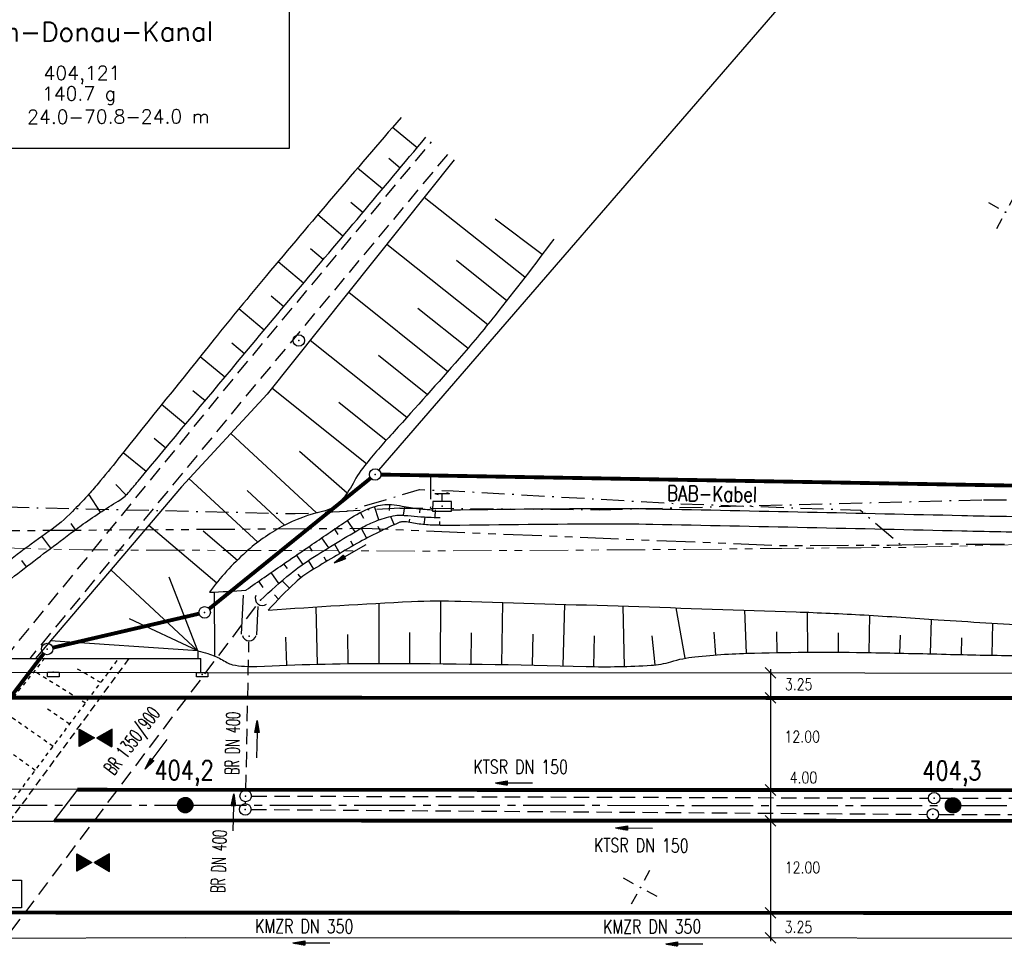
# Model space of a CAD drawing. Extents: x 0 to 1135, y 0 to 420.
# Tile 38 of 79: x 600 to 729, y 202 to 323. Entities that reach past the tile are written whole.
import ezdxf
from ezdxf.enums import TextEntityAlignment as Align

# ---------------------------------------------------------------- set-up
doc = ezdxf.new("R2010")
doc.units = 0
doc.header["$LTSCALE"] = 2
doc.header["$MEASUREMENT"] = 0
for name, pattern in [('ACAD_ISO03W100', [0.5, 0.25, -0.25]), ('ACHSE', [5.5, 4, -0.5, 0.5, -0.5]), ('AUSGEZOGEN', [0]), ('BAB-FM2', [2.6, 1.5, -0.5, 0.1, -0.5]), ('GESTRICH-X2', [1.5, 1, -0.5]), ('GESTRICHELT', [0.75, 0.5, -0.25]), ('PHANTOMX2', [5, 2.5, -0.5, 0.5, -0.5, 0.5, -0.5])]:
    doc.linetypes.add(name, pattern=pattern)
doc.layers.get('0').update_dxf_attribs({"color": 8, "linetype": 'AUSGEZOGEN'})
for name, color, linetype in [('ACHSETOP', 250, 'ACHSE'), ('BAB_FM', 8, 'BAB-FM2'), ('BAUWOTOP', 250, 'AUSGEZOGEN'), ('BAUWUTOP', 250, 'GESTRICHELT'), ('Bestand', 8, 'CONTINUOUS'), ('BOESCHG', 8, 'AUSGEZOGEN'), ('BW-SCHRIFT', 8, 'AUSGEZOGEN'), ('DURCHL', 200, 'GESTRICH-X2'), ('FBRTOP', 8, 'AUSGEZOGEN'), ('GEF', 8, 'AUSGEZOGEN'), ('GRABEN', 8, 'AUSGEZOGEN'), ('GRENZL', 8, 'AUSGEZOGEN'), ('GRENZL-BAB', 7, 'AUSGEZOGEN'), ('GRENZP-BAB', 7, 'AUSGEZOGEN'), ('HEKT_B', 250, 'CONTINUOUS'), ('KANAL', 200, 'GESTRICH-X2'), ('Lichtwellenleiter COLT', 8, 'PHANTOMX2'), ('Lichtwellenleiter GLH', 8, 'PHANTOMX2'), ('MULDE', 8, 'AUSGEZOGEN'), ('NETZ', 250, 'AUSGEZOGEN'), ('PFEIL', 200, 'CONTINUOUS'), ('PFEILTOP', 8, 'AUSGEZOGEN'), ('PP', 8, 'AUSGEZOGEN'), ('SCHRIFT', 8, 'AUSGEZOGEN'), ('SCHSYMBOL', 200, 'AUSGEZOGEN'), ('SIGNATUR', 8, 'AUSGEZOGEN'), ('TEXTO', 200, 'CONTINUOUS'), ('WEG', 8, 'GESTRICH-X2')]:
    doc.layers.add(name, color=color, linetype=linetype)
doc.styles.add('ROMANS', font='romans.shx', dxfattribs={"width": 0.8})

# ---------------------------------------------------------------- blocks, each defined once
blk = doc.blocks.new('IKR')
at = {"color": 0}
for p, q in [((0, 1), (0, 2.5)), ((-2.5, 0), (-1, 0)), ((1, 0), (2.5, 0)), ((0, -2.5), (0, -1))]:
    blk.add_line(p, q, dxfattribs=at)
blk.add_circle((0, 0), 0.05, dxfattribs=at)
blk.add_point((0, 0), dxfattribs=at)
blk = doc.blocks.new('SK')
for p, q in [((-1.35, 2.37), (1.38, 2.38)), ((-1.35, 2.38), (-0.78, 2.18)), ((-0.01, 0.87), (0, 2.37)), ((0.82, 2.58), (1.38, 2.38))]:
    blk.add_line(p, q)
blk.add_lwpolyline([(-1.76, -0.91), (1.74, -0.91), (1.74, 0.89), (-1.76, 0.89)], close=True)
blk.add_point((0, 0))
blk = doc.blocks.new('*X17')
at = {"color": 0}
for p, q in [((212.23, 257.39), (213.24, 258.4)), ((212.24, 257.33), (213.31, 258.4)), ((212.24, 257.47), (213.17, 258.4)), ((212.24, 257.26), (213.37, 258.39)), ((212.24, 257.55), (213.09, 258.39)), ((212.25, 257.2), (213.43, 258.38)), ((212.26, 257.63), (213, 258.37)), ((212.27, 257.14), (213.49, 258.37)), ((212.28, 257.09), (213.55, 258.35)), ((212.29, 257.73), (212.9, 258.35)), ((212.3, 257.04), (213.6, 258.33)), ((212.32, 256.99), (213.65, 258.31)), ((212.34, 257.86), (212.78, 258.29)), ((212.35, 256.94), (213.69, 258.29)), ((212.37, 256.9), (213.74, 258.26)), ((212.4, 256.85), (213.78, 258.24)), ((212.43, 256.81), (213.83, 258.21)), ((212.46, 256.77), (213.86, 258.18)), ((212.49, 256.73), (213.9, 258.14)), ((212.53, 256.7), (213.94, 258.11)), ((212.56, 256.66), (213.97, 258.07)), ((212.6, 256.63), (214.01, 258.03)), ((212.64, 256.6), (214.04, 257.99)), ((212.68, 256.57), (214.07, 257.95)), ((212.73, 256.54), (214.09, 257.91)), ((212.77, 256.52), (214.12, 257.86)), ((212.82, 256.49), (214.14, 257.82)), ((212.87, 256.47), (214.16, 257.77)), ((212.92, 256.45), (214.18, 257.72)), ((212.97, 256.44), (214.2, 257.66)), ((213.03, 256.42), (214.21, 257.6)), ((213.09, 256.41), (214.22, 257.54)), ((213.16, 256.41), (214.23, 257.48)), ((213.22, 256.4), (214.23, 257.41)), ((213.3, 256.41), (214.23, 257.34)), ((213.38, 256.41), (214.22, 257.26)), ((213.46, 256.43), (214.2, 257.17)), ((213.56, 256.46), (214.18, 257.07)), ((213.69, 256.51), (214.12, 256.95))]:
    blk.add_line(p, q, dxfattribs=at)
blk = doc.blocks.new('SRMAST2')
at = {"color": 0}
blk.add_circle((0, 0), 0.999, dxfattribs=at)
blk.add_point((0, 0), dxfattribs=at)
blk.add_blockref('*X17', (-213.23, -257.4))
blk = doc.blocks.new('*X20')
at = {"color": 0}
for p, q in [((379.636, 182.407), (379.645, 182.415)), ((379.64, 182.401), (379.654, 182.415)), ((379.643, 182.395), (379.663, 182.415)), ((379.646, 182.39), (379.672, 182.415)), ((379.649, 182.384), (379.68, 182.415)), ((379.653, 182.379), (379.689, 182.415)), ((379.656, 182.373), (379.698, 182.415)), ((379.659, 182.367), (379.707, 182.415)), ((379.662, 182.362), (379.716, 182.415)), ((379.665, 182.356), (379.725, 182.415)), ((379.669, 182.351), (379.733, 182.415)), ((379.672, 182.345), (379.742, 182.415)), ((379.675, 182.339), (379.751, 182.415)), ((379.678, 182.334), (379.76, 182.415)), ((379.682, 182.328), (379.769, 182.415)), ((379.685, 182.323), (379.778, 182.415)), ((379.688, 182.317), (379.786, 182.415)), ((379.691, 182.311), (379.795, 182.415)), ((379.695, 182.306), (379.804, 182.415)), ((379.698, 182.3), (379.813, 182.415)), ((379.701, 182.295), (379.822, 182.415)), ((379.704, 182.289), (379.831, 182.415)), ((379.708, 182.283), (379.839, 182.415)), ((379.711, 182.278), (379.848, 182.415)), ((379.714, 182.272), (379.857, 182.415)), ((379.717, 182.267), (379.866, 182.415)), ((379.72, 182.261), (379.875, 182.415)), ((379.724, 182.255), (379.884, 182.415)), ((379.727, 182.25), (379.892, 182.415)), ((379.73, 182.244), (379.901, 182.415)), ((379.733, 182.239), (379.91, 182.415)), ((379.737, 182.233), (379.919, 182.415)), ((379.74, 182.227), (379.928, 182.415)), ((379.743, 182.222), (379.937, 182.415)), ((379.746, 182.216), (379.946, 182.415)), ((379.75, 182.21), (379.954, 182.415)), ((379.753, 182.205), (379.963, 182.415)), ((379.756, 182.199), (379.972, 182.415)), ((379.759, 182.194), (379.981, 182.415)), ((379.763, 182.188), (379.99, 182.415)), ((379.766, 182.182), (379.999, 182.415)), ((379.769, 182.177), (380.007, 182.415)), ((379.772, 182.171), (380.016, 182.415)), ((379.775, 182.166), (380.025, 182.415)), ((379.779, 182.16), (380.034, 182.415)), ((379.782, 182.154), (380.043, 182.415)), ((379.785, 182.149), (380.052, 182.415)), ((379.788, 182.143), (380.06, 182.415)), ((379.792, 182.138), (380.069, 182.415)), ((379.795, 182.132), (380.078, 182.415)), ((379.798, 182.126), (380.087, 182.415)), ((379.801, 182.121), (380.096, 182.415)), ((379.805, 182.115), (380.105, 182.415)), ((379.808, 182.11), (380.113, 182.415)), ((379.811, 182.104), (380.122, 182.415)), ((379.814, 182.098), (380.131, 182.415)), ((379.818, 182.093), (380.14, 182.415)), ((379.821, 182.087), (380.149, 182.415)), ((379.824, 182.082), (380.158, 182.415)), ((379.827, 182.076), (380.166, 182.415)), ((379.83, 182.07), (380.175, 182.415)), ((379.834, 182.065), (380.184, 182.415)), ((379.837, 182.059), (380.193, 182.415)), ((379.84, 182.054), (380.202, 182.415)), ((379.843, 182.048), (380.211, 182.415)), ((379.847, 182.042), (380.22, 182.415)), ((379.85, 182.037), (380.228, 182.415)), ((379.853, 182.031), (380.237, 182.415)), ((379.856, 182.026), (380.246, 182.415)), ((379.86, 182.02), (380.255, 182.415)), ((379.863, 182.014), (380.264, 182.415)), ((379.866, 182.009), (380.273, 182.415)), ((379.869, 182.003), (380.281, 182.415)), ((379.873, 181.998), (380.29, 182.415)), ((379.876, 181.992), (380.299, 182.415)), ((379.879, 181.986), (380.308, 182.415)), ((379.882, 181.981), (380.317, 182.415)), ((379.885, 181.975), (380.326, 182.415)), ((379.889, 181.97), (380.334, 182.415)), ((379.892, 181.964), (380.343, 182.415)), ((379.895, 181.958), (380.352, 182.415)), ((379.898, 181.953), (380.361, 182.415)), ((379.902, 181.947), (380.37, 182.415)), ((379.905, 181.942), (380.379, 182.415)), ((379.908, 181.936), (380.387, 182.415)), ((379.911, 181.93), (380.396, 182.415)), ((379.915, 181.925), (380.405, 182.415)), ((379.918, 181.919), (380.414, 182.415)), ((379.921, 181.914), (380.423, 182.415)), ((379.924, 181.908), (380.432, 182.415)), ((379.928, 181.902), (380.44, 182.415)), ((379.931, 181.897), (380.449, 182.415)), ((379.934, 181.891), (380.458, 182.415)), ((379.937, 181.885), (380.467, 182.415)), ((379.94, 181.88), (380.476, 182.415)), ((379.944, 181.874), (380.485, 182.415)), ((379.947, 181.869), (380.494, 182.415)), ((379.95, 181.863), (380.502, 182.415)), ((379.953, 181.857), (380.511, 182.415)), ((379.957, 181.852), (380.52, 182.415)), ((379.96, 181.846), (380.529, 182.415)), ((379.963, 181.841), (380.538, 182.415)), ((379.966, 181.835), (380.547, 182.415)), ((379.97, 181.829), (380.555, 182.415)), ((379.973, 181.824), (380.564, 182.415)), ((379.976, 181.818), (380.573, 182.415)), ((379.979, 181.813), (380.582, 182.415)), ((379.983, 181.807), (380.591, 182.415)), ((379.986, 181.801), (380.6, 182.415)), ((379.989, 181.796), (380.608, 182.415)), ((379.992, 181.79), (380.617, 182.415)), ((379.995, 181.785), (380.626, 182.415)), ((379.999, 181.779), (380.635, 182.415)), ((380.002, 181.773), (380.644, 182.415)), ((380.005, 181.768), (380.653, 182.415)), ((380.008, 181.762), (380.661, 182.415)), ((380.012, 181.757), (380.67, 182.415)), ((380.015, 181.751), (380.679, 182.415)), ((380.018, 181.745), (380.688, 182.415)), ((380.021, 181.74), (380.697, 182.415)), ((380.025, 181.734), (380.706, 182.415)), ((380.028, 181.729), (380.714, 182.415)), ((380.031, 181.723), (380.723, 182.415)), ((380.034, 181.717), (380.732, 182.415)), ((380.038, 181.712), (380.741, 182.415)), ((380.041, 181.706), (380.75, 182.415)), ((380.044, 181.701), (380.759, 182.415)), ((380.047, 181.695), (380.768, 182.415)), ((380.05, 181.689), (380.776, 182.415)), ((380.054, 181.684), (380.785, 182.415)), ((380.057, 181.678), (380.794, 182.415)), ((380.06, 181.673), (380.803, 182.415)), ((380.063, 181.667), (380.812, 182.415)), ((380.067, 181.661), (380.821, 182.415)), ((380.07, 181.656), (380.829, 182.415)), ((380.073, 181.65), (380.838, 182.415)), ((380.076, 181.645), (380.847, 182.415)), ((380.08, 181.639), (380.856, 182.415)), ((380.083, 181.633), (380.865, 182.415)), ((380.086, 181.628), (380.874, 182.415)), ((380.089, 181.622), (380.882, 182.415)), ((380.093, 181.617), (380.891, 182.415)), ((380.096, 181.611), (380.9, 182.415)), ((380.099, 181.605), (380.909, 182.415)), ((380.102, 181.6), (380.918, 182.415)), ((380.105, 181.594), (380.927, 182.415)), ((380.109, 181.588), (380.935, 182.415)), ((380.112, 181.583), (380.944, 182.415)), ((380.115, 181.577), (380.953, 182.415)), ((380.118, 181.572), (380.962, 182.415)), ((380.122, 181.566), (380.971, 182.415)), ((380.125, 181.56), (380.98, 182.415)), ((380.128, 181.555), (380.988, 182.415)), ((380.131, 181.549), (380.997, 182.415)), ((380.135, 181.544), (381.006, 182.415)), ((380.138, 181.538), (381.015, 182.415)), ((380.141, 181.532), (381.024, 182.415)), ((380.144, 181.527), (381.033, 182.415)), ((380.148, 181.521), (381.042, 182.415)), ((380.151, 181.516), (381.05, 182.415)), ((380.154, 181.51), (381.059, 182.415)), ((380.157, 181.504), (381.068, 182.415)), ((380.16, 181.499), (381.077, 182.415)), ((380.164, 181.493), (381.086, 182.415)), ((380.167, 181.488), (381.095, 182.415)), ((380.17, 181.482), (381.103, 182.415)), ((380.173, 181.476), (381.112, 182.415)), ((380.177, 181.471), (381.121, 182.415)), ((380.18, 181.465), (381.13, 182.415)), ((380.183, 181.46), (381.139, 182.415)), ((380.186, 181.454), (381.148, 182.415)), ((380.19, 181.448), (381.156, 182.415)), ((380.193, 181.443), (381.165, 182.415)), ((380.196, 181.437), (381.174, 182.415)), ((380.199, 181.432), (381.183, 182.415)), ((380.203, 181.426), (381.192, 182.415)), ((380.206, 181.42), (381.201, 182.415)), ((380.209, 181.415), (381.209, 182.415)), ((380.212, 181.409), (381.218, 182.415)), ((380.215, 181.404), (381.227, 182.415)), ((380.219, 181.398), (381.236, 182.415)), ((380.222, 181.392), (381.245, 182.415)), ((380.225, 181.387), (381.254, 182.415)), ((380.228, 181.381), (381.262, 182.415)), ((380.232, 181.376), (381.271, 182.415)), ((380.235, 181.37), (381.28, 182.415)), ((380.238, 181.364), (381.289, 182.415)), ((380.241, 181.359), (381.298, 182.415)), ((380.245, 181.353), (381.307, 182.415)), ((380.248, 181.348), (381.316, 182.415)), ((380.251, 181.342), (381.324, 182.415)), ((380.254, 181.336), (381.333, 182.415)), ((380.258, 181.331), (381.342, 182.415)), ((380.261, 181.325), (381.351, 182.415)), ((380.27, 181.308), (381.344, 182.382)), ((380.274, 181.303), (381.332, 182.361)), ((380.277, 181.297), (381.32, 182.34)), ((380.28, 181.292), (381.308, 182.32)), ((380.283, 181.286), (381.296, 182.299)), ((380.287, 181.28), (381.284, 182.278)), ((380.29, 181.275), (381.272, 182.257)), ((380.293, 181.269), (381.26, 182.236)), ((380.296, 181.263), (381.248, 182.215)), ((380.3, 181.258), (381.236, 182.194)), ((380.303, 181.252), (381.224, 182.173)), ((380.306, 181.247), (381.212, 182.152)), ((380.309, 181.241), (381.2, 182.131)), ((380.313, 181.235), (381.187, 182.11)), ((380.316, 181.23), (381.175, 182.089)), ((380.319, 181.224), (381.163, 182.069)), ((380.322, 181.219), (381.151, 182.048)), ((380.325, 181.213), (381.139, 182.027)), ((380.329, 181.207), (381.127, 182.006)), ((380.332, 181.202), (381.115, 181.985)), ((380.335, 181.196), (381.103, 181.964)), ((380.338, 181.191), (381.091, 181.943)), ((380.342, 181.185), (381.079, 181.922)), ((380.345, 181.179), (381.067, 181.901)), ((380.348, 181.174), (381.055, 181.88)), ((380.351, 181.168), (381.043, 181.859)), ((380.355, 181.163), (381.031, 181.839)), ((380.358, 181.157), (381.018, 181.818)), ((380.361, 181.151), (381.006, 181.797)), ((380.364, 181.146), (380.994, 181.776)), ((380.368, 181.14), (380.982, 181.755)), ((380.371, 181.135), (380.97, 181.734)), ((380.374, 181.129), (380.958, 181.713)), ((380.377, 181.123), (380.946, 181.692)), ((380.38, 181.118), (380.934, 181.671)), ((380.384, 181.112), (380.922, 181.65)), ((380.387, 181.107), (380.91, 181.629)), ((380.39, 181.101), (380.898, 181.608)), ((380.393, 181.095), (380.886, 181.588)), ((380.397, 181.09), (380.874, 181.567)), ((380.4, 181.084), (380.861, 181.546)), ((380.403, 181.079), (380.849, 181.525)), ((380.406, 181.073), (380.837, 181.504)), ((380.41, 181.067), (380.825, 181.483)), ((380.413, 181.062), (380.813, 181.462)), ((380.416, 181.056), (380.801, 181.441)), ((380.419, 181.051), (380.789, 181.42)), ((380.423, 181.045), (380.777, 181.399)), ((380.426, 181.039), (380.765, 181.378)), ((380.429, 181.034), (380.753, 181.358)), ((380.432, 181.028), (380.741, 181.337)), ((380.435, 181.023), (380.729, 181.316)), ((380.439, 181.017), (380.717, 181.295)), ((380.442, 181.011), (380.705, 181.274)), ((380.445, 181.006), (380.692, 181.253)), ((380.448, 181), (380.68, 181.232)), ((380.452, 180.995), (380.668, 181.211)), ((380.455, 180.989), (380.656, 181.19)), ((380.458, 180.983), (380.644, 181.169)), ((380.461, 180.978), (380.632, 181.148)), ((380.465, 180.972), (380.62, 181.127)), ((380.468, 180.966), (380.608, 181.107)), ((380.471, 180.961), (380.596, 181.086)), ((380.474, 180.955), (380.584, 181.065)), ((380.478, 180.95), (380.572, 181.044)), ((380.481, 180.944), (380.56, 181.023)), ((380.484, 180.938), (380.548, 181.002)), ((380.487, 180.933), (380.535, 180.981)), ((380.49, 180.927), (380.523, 180.96)), ((380.494, 180.922), (380.511, 180.939)), ((379.629, 179.164), (380.73, 180.265)), ((379.641, 179.185), (380.727, 180.271)), ((379.642, 179.169), (380.733, 180.26)), ((379.651, 179.169), (380.737, 180.254)), ((379.653, 179.206), (380.724, 180.277)), ((379.66, 179.169), (380.74, 180.249)), ((379.665, 179.227), (380.72, 180.282)), ((379.669, 179.169), (380.743, 180.243)), ((379.677, 179.248), (380.717, 180.288)), ((379.678, 179.169), (380.746, 180.237)), ((379.686, 179.169), (380.75, 180.232)), ((379.689, 179.269), (380.714, 180.293)), ((379.695, 179.169), (380.753, 180.226)), ((379.701, 179.289), (380.711, 180.299)), ((379.704, 179.169), (380.756, 180.221)), ((379.713, 179.31), (380.708, 180.305)), ((379.713, 179.169), (380.759, 180.215)), ((379.722, 179.169), (380.763, 180.209)), ((379.725, 179.331), (380.704, 180.31)), ((379.731, 179.169), (380.766, 180.204)), ((379.737, 179.352), (380.701, 180.316)), ((379.739, 179.169), (380.769, 180.198)), ((379.748, 179.169), (380.772, 180.193)), ((379.749, 179.373), (380.698, 180.321)), ((379.757, 179.169), (380.775, 180.187)), ((379.762, 179.394), (380.695, 180.327)), ((379.766, 179.169), (380.779, 180.181)), ((379.774, 179.415), (380.691, 180.333)), ((379.775, 179.169), (380.782, 180.176)), ((379.784, 179.169), (380.785, 180.17)), ((379.786, 179.436), (380.688, 180.338)), ((379.792, 179.169), (380.788, 180.165)), ((379.798, 179.457), (380.685, 180.344)), ((379.801, 179.169), (380.792, 180.159)), ((379.81, 179.478), (380.682, 180.349)), ((379.81, 179.169), (380.795, 180.153)), ((379.819, 179.169), (380.798, 180.148)), ((379.822, 179.499), (380.678, 180.355)), ((379.828, 179.169), (380.801, 180.142)), ((379.834, 179.519), (380.675, 180.361)), ((379.837, 179.169), (380.805, 180.137)), ((379.845, 179.169), (380.808, 180.131)), ((379.846, 179.54), (380.672, 180.366)), ((379.854, 179.169), (380.811, 180.125)), ((379.858, 179.561), (380.669, 180.372)), ((379.863, 179.169), (380.814, 180.12)), ((379.87, 179.582), (380.665, 180.378)), ((379.872, 179.169), (380.818, 180.114)), ((379.881, 179.169), (380.821, 180.109)), ((379.882, 179.603), (380.662, 180.383)), ((379.89, 179.169), (380.824, 180.103)), ((379.894, 179.624), (380.659, 180.389)), ((379.899, 179.169), (380.827, 180.097)), ((379.906, 179.645), (380.656, 180.394)), ((379.907, 179.169), (380.83, 180.092)), ((379.916, 179.169), (380.834, 180.086)), ((379.919, 179.666), (380.653, 180.4)), ((379.925, 179.169), (380.837, 180.081)), ((379.931, 179.687), (380.649, 180.406)), ((379.934, 179.169), (380.84, 180.075)), ((379.943, 179.708), (380.646, 180.411)), ((379.943, 179.169), (380.843, 180.069)), ((379.952, 179.169), (380.847, 180.064)), ((379.955, 179.729), (380.643, 180.417)), ((379.96, 179.169), (380.85, 180.058)), ((379.967, 179.75), (380.64, 180.422)), ((379.969, 179.169), (380.853, 180.052)), ((379.978, 179.169), (380.856, 180.047)), ((379.979, 179.77), (380.636, 180.428)), ((379.987, 179.169), (380.86, 180.041)), ((379.991, 179.791), (380.633, 180.434)), ((379.996, 179.169), (380.863, 180.036)), ((380.003, 179.812), (380.63, 180.439)), ((380.005, 179.169), (380.866, 180.03)), ((380.013, 179.169), (380.869, 180.024)), ((380.015, 179.833), (380.627, 180.445)), ((380.022, 179.169), (380.873, 180.019)), ((380.027, 179.854), (380.623, 180.45)), ((380.031, 179.169), (380.876, 180.013)), ((380.039, 179.875), (380.62, 180.456)), ((380.04, 179.169), (380.879, 180.008)), ((380.049, 179.169), (380.882, 180.002)), ((380.051, 179.896), (380.617, 180.462)), ((380.058, 179.169), (380.885, 179.996)), ((380.063, 179.917), (380.614, 180.467)), ((380.066, 179.169), (380.889, 179.991)), ((380.075, 179.938), (380.61, 180.473)), ((380.075, 179.169), (380.892, 179.985)), ((380.084, 179.169), (380.895, 179.98)), ((380.088, 179.959), (380.607, 180.478)), ((380.093, 179.169), (380.898, 179.974)), ((380.1, 179.98), (380.604, 180.484)), ((380.102, 179.169), (380.902, 179.968)), ((380.111, 179.169), (380.905, 179.963)), ((380.112, 180), (380.601, 180.49)), ((380.124, 180.021), (380.598, 180.495)), ((380.136, 180.042), (380.594, 180.501)), ((380.148, 180.063), (380.591, 180.506)), ((380.16, 180.084), (380.588, 180.512)), ((380.172, 180.105), (380.585, 180.518)), ((380.184, 180.126), (380.581, 180.523)), ((380.196, 180.147), (380.578, 180.529)), ((380.208, 180.168), (380.575, 180.534)), ((380.22, 180.189), (380.572, 180.54)), ((380.232, 180.21), (380.568, 180.546)), ((380.245, 180.231), (380.565, 180.551)), ((380.257, 180.251), (380.562, 180.557)), ((380.269, 180.272), (380.559, 180.562)), ((380.281, 180.293), (380.555, 180.568)), ((380.293, 180.314), (380.552, 180.574)), ((380.305, 180.335), (380.549, 180.579)), ((380.317, 180.356), (380.546, 180.585)), ((380.329, 180.377), (380.543, 180.59)), ((380.341, 180.398), (380.539, 180.596)), ((380.353, 180.419), (380.536, 180.602)), ((380.365, 180.44), (380.533, 180.607)), ((380.377, 180.461), (380.53, 180.613)), ((380.389, 180.481), (380.526, 180.618)), ((380.401, 180.502), (380.523, 180.624)), ((380.414, 180.523), (380.52, 180.63)), ((380.426, 180.544), (380.517, 180.635)), ((380.438, 180.565), (380.513, 180.641)), ((380.45, 180.586), (380.51, 180.646)), ((380.462, 180.607), (380.507, 180.652)), ((380.474, 180.628), (380.504, 180.658)), ((380.486, 180.649), (380.5, 180.663)), ((380.119, 179.169), (380.908, 179.957)), ((380.128, 179.169), (380.911, 179.952)), ((380.137, 179.169), (380.915, 179.946)), ((380.146, 179.169), (380.918, 179.94)), ((380.155, 179.169), (380.921, 179.935)), ((380.164, 179.169), (380.924, 179.929)), ((380.173, 179.169), (380.928, 179.924)), ((380.181, 179.169), (380.931, 179.918)), ((380.19, 179.169), (380.934, 179.912)), ((380.199, 179.169), (380.937, 179.907)), ((380.208, 179.169), (380.94, 179.901)), ((380.217, 179.169), (380.944, 179.896)), ((380.226, 179.169), (380.947, 179.89)), ((380.234, 179.169), (380.95, 179.884)), ((380.243, 179.169), (380.953, 179.879)), ((380.252, 179.169), (380.957, 179.873)), ((380.261, 179.169), (380.96, 179.868)), ((380.27, 179.169), (380.963, 179.862)), ((380.279, 179.169), (380.966, 179.856)), ((380.287, 179.169), (380.97, 179.851)), ((380.296, 179.169), (380.973, 179.845)), ((380.305, 179.169), (380.976, 179.84)), ((380.314, 179.169), (380.979, 179.834)), ((380.323, 179.169), (380.983, 179.828)), ((380.332, 179.169), (380.986, 179.823)), ((380.34, 179.169), (380.989, 179.817)), ((380.349, 179.169), (380.992, 179.812)), ((380.358, 179.169), (380.995, 179.806)), ((380.367, 179.169), (380.999, 179.8)), ((380.376, 179.169), (381.002, 179.795)), ((380.385, 179.169), (381.005, 179.789)), ((380.394, 179.169), (381.008, 179.784)), ((380.402, 179.169), (381.012, 179.778)), ((380.411, 179.169), (381.015, 179.772)), ((380.42, 179.169), (381.018, 179.767)), ((380.429, 179.169), (381.021, 179.761)), ((380.438, 179.169), (381.025, 179.756)), ((380.447, 179.169), (381.028, 179.75)), ((380.455, 179.169), (381.031, 179.744)), ((380.464, 179.169), (381.034, 179.739)), ((380.473, 179.169), (381.038, 179.733)), ((380.482, 179.169), (381.041, 179.727)), ((380.491, 179.169), (381.044, 179.722)), ((380.5, 179.169), (381.047, 179.716)), ((380.508, 179.169), (381.05, 179.711)), ((380.517, 179.169), (381.054, 179.705)), ((380.526, 179.169), (381.057, 179.699)), ((380.535, 179.169), (381.06, 179.694)), ((380.544, 179.169), (381.063, 179.688)), ((380.553, 179.169), (381.067, 179.683)), ((380.561, 179.169), (381.07, 179.677)), ((380.57, 179.169), (381.073, 179.671)), ((380.579, 179.169), (381.076, 179.666)), ((380.588, 179.169), (381.08, 179.66)), ((380.597, 179.169), (381.083, 179.655)), ((380.606, 179.169), (381.086, 179.649)), ((380.614, 179.169), (381.089, 179.643)), ((380.623, 179.169), (381.093, 179.638)), ((380.632, 179.169), (381.096, 179.632)), ((380.641, 179.169), (381.099, 179.627)), ((380.65, 179.169), (381.102, 179.621)), ((380.659, 179.169), (381.105, 179.615)), ((380.668, 179.169), (381.109, 179.61)), ((380.676, 179.169), (381.112, 179.604)), ((380.685, 179.169), (381.115, 179.599)), ((380.694, 179.169), (381.118, 179.593)), ((380.703, 179.169), (381.122, 179.587)), ((380.712, 179.169), (381.125, 179.582)), ((380.721, 179.169), (381.128, 179.576)), ((380.729, 179.169), (381.131, 179.571)), ((380.738, 179.169), (381.135, 179.565)), ((380.747, 179.169), (381.138, 179.559)), ((380.756, 179.169), (381.141, 179.554)), ((380.765, 179.169), (381.144, 179.548)), ((380.774, 179.169), (381.148, 179.543)), ((380.782, 179.169), (381.151, 179.537)), ((380.791, 179.169), (381.154, 179.531)), ((380.8, 179.169), (381.157, 179.526)), ((380.809, 179.169), (381.16, 179.52)), ((380.818, 179.169), (381.164, 179.515)), ((380.827, 179.169), (381.167, 179.509)), ((380.835, 179.169), (381.17, 179.503)), ((380.844, 179.169), (381.173, 179.498)), ((380.853, 179.169), (381.177, 179.492)), ((380.862, 179.169), (381.18, 179.487)), ((380.871, 179.169), (381.183, 179.481)), ((380.88, 179.169), (381.186, 179.475)), ((380.888, 179.169), (381.19, 179.47)), ((380.897, 179.169), (381.193, 179.464)), ((380.906, 179.169), (381.196, 179.459)), ((380.915, 179.169), (381.199, 179.453)), ((380.924, 179.169), (381.203, 179.447)), ((380.933, 179.169), (381.206, 179.442)), ((380.942, 179.169), (381.209, 179.436)), ((380.95, 179.169), (381.212, 179.43)), ((380.959, 179.169), (381.215, 179.425)), ((380.968, 179.169), (381.219, 179.419)), ((380.977, 179.169), (381.222, 179.414)), ((380.986, 179.169), (381.225, 179.408)), ((380.995, 179.169), (381.228, 179.402)), ((381.003, 179.169), (381.232, 179.397)), ((381.012, 179.169), (381.235, 179.391)), ((381.021, 179.169), (381.238, 179.386)), ((381.03, 179.169), (381.241, 179.38)), ((381.039, 179.169), (381.245, 179.374)), ((381.048, 179.169), (381.248, 179.369)), ((381.056, 179.169), (381.251, 179.363)), ((381.065, 179.169), (381.254, 179.358)), ((381.074, 179.169), (381.258, 179.352)), ((381.083, 179.169), (381.261, 179.346)), ((381.092, 179.169), (381.264, 179.341)), ((381.101, 179.169), (381.267, 179.335)), ((381.109, 179.169), (381.27, 179.33)), ((381.118, 179.169), (381.274, 179.324)), ((381.127, 179.169), (381.277, 179.318)), ((381.136, 179.169), (381.28, 179.313)), ((381.145, 179.169), (381.283, 179.307)), ((381.154, 179.169), (381.287, 179.302)), ((381.162, 179.169), (381.29, 179.296)), ((381.171, 179.169), (381.293, 179.29)), ((381.18, 179.169), (381.296, 179.285)), ((381.189, 179.169), (381.3, 179.279)), ((381.198, 179.169), (381.303, 179.274)), ((381.207, 179.169), (381.306, 179.268)), ((381.216, 179.169), (381.309, 179.262)), ((381.224, 179.169), (381.313, 179.257)), ((381.233, 179.169), (381.316, 179.251)), ((381.242, 179.169), (381.319, 179.246)), ((381.251, 179.169), (381.322, 179.24)), ((381.26, 179.169), (381.325, 179.234)), ((381.269, 179.169), (381.329, 179.229)), ((381.277, 179.169), (381.332, 179.223)), ((381.286, 179.169), (381.335, 179.218)), ((381.295, 179.169), (381.338, 179.212)), ((381.304, 179.169), (381.342, 179.206)), ((381.313, 179.169), (381.345, 179.201)), ((381.322, 179.169), (381.348, 179.195)), ((381.33, 179.169), (381.351, 179.19)), ((381.339, 179.169), (381.355, 179.184)), ((381.348, 179.169), (381.358, 179.178))]:
    blk.add_line(p, q, dxfattribs=at)
blk = doc.blocks.new('TIEFP')
at = {"color": 0}
for points in [[(0, 0.15), (-1.13, 2.12), (1.14, 2.12)], [(0, -0.17), (-1.13, -2.14), (1.14, -2.14)]]:
    blk.add_lwpolyline(points, close=True, dxfattribs=at)
at = {"color": 0, "xscale": 1.311372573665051, "yscale": 1.311372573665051, "zscale": 1.311372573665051}
blk.add_blockref('*X20', (-498.97, -237.1), dxfattribs=at)
blk = doc.blocks.new('GST')
at = {"color": 0}
blk.add_circle((0, 0), 0.75, dxfattribs=at)
blk.add_point((0, 0), dxfattribs=at)
blk = doc.blocks.new('30')
at = {"color": 0}
for p, q in [((-0.75, -0.29), (-0.75, 0.29)), ((-0.75, 0.29), (0.75, 0.29)), ((0.75, 0.29), (0.75, -0.29)), ((0.75, -0.29), (-0.75, -0.29))]:
    blk.add_line(p, q, dxfattribs=at)
blk.add_point((0, 0), dxfattribs=at)
blk = doc.blocks.new('40')
at = {"color": 0}
blk.add_arc((0.02, 0.31), 0.91, 192.5363, 347.4637, dxfattribs=at)
blk.add_point((0, 0), dxfattribs=at)
blk = doc.blocks.new('10')
blk.add_blockref('GST', (0, 0))
blk = doc.blocks.new('30S')
at = {"color": 0}
for p, q in [((-0.75, -0.58), (-0.75, 0)), ((-0.75, 0), (0.75, 0)), ((0.75, 0), (0.75, -0.58)), ((0.75, -0.58), (-0.75, -0.58))]:
    blk.add_line(p, q, dxfattribs=at)
blk.add_point((0, 0), dxfattribs=at)
blk = doc.blocks.new('PFEIL2')
at = {"color": 0}
for p, q in [((0.88, 0), (-2.4, -0.01)), ((0.88, -0.27), (0.88, 0.28)), ((0.88, 0.28), (2.43, 0.01)), ((0.91, 0.27), (0.88, 0.26)), ((0.97, 0.26), (0.88, 0.25)), ((1.02, 0.25), (0.88, 0.23)), ((1.07, 0.24), (0.88, 0.21)), ((1.13, 0.23), (0.88, 0.19)), ((1.18, 0.22), (0.88, 0.17)), ((1.24, 0.21), (0.88, 0.15)), ((1.29, 0.21), (0.88, 0.14)), ((1.34, 0.2), (0.88, 0.12)), ((1.4, 0.19), (0.88, 0.1)), ((1.45, 0.18), (0.88, 0.08)), ((1.51, 0.17), (0.88, 0.06)), ((1.56, 0.16), (0.88, 0.04)), ((1.61, 0.15), (0.88, 0.02)), ((1.67, 0.14), (0.88, 0.01)), ((1.72, 0.13), (0.88, -0.01)), ((1.78, 0.12), (0.88, -0.03)), ((1.83, 0.11), (0.88, -0.05)), ((1.88, 0.1), (0.88, -0.07)), ((1.94, 0.09), (0.88, -0.09)), ((2.05, 0.08), (0.88, -0.12)), ((1.99, 0.08), (0.88, -0.11)), ((2.1, 0.07), (0.88, -0.14)), ((2.15, 0.06), (0.88, -0.16)), ((2.21, 0.05), (0.88, -0.18)), ((2.26, 0.04), (0.88, -0.2)), ((2.32, 0.03), (0.88, -0.22)), ((2.37, 0.02), (0.88, -0.23)), ((2.42, 0.01), (0.88, -0.25)), ((2.43, 0.01), (0.88, -0.27))]:
    blk.add_line(p, q, dxfattribs=at)

msp = doc.modelspace()

# ---------------------------------------------------------------- linework, layer by layer
msp.add_line((698.25, 237.95), (698.24, 202.5))
at = {"layer": 'ACHSETOP'}
msp.add_lwpolyline([(25, 220.37), (47.01, 220.37), (97.01, 220.37), (147.01, 220.37), (172.01, 220.37), (197.01, 220.37), (222.01, 220.37), (247.01, 220.37), (250.48, 220.37), (272.01, 220.37), (297, 220.37), (322.01, 220.36), (347.01, 220.35), (350.47, 220.35), (372, 220.34), (397, 220.33), (422.01, 220.32), (447, 220.31), (497, 220.29), (622, 220.23), (797.01, 220.16), (922.01, 220.11), (950, 220.09)], dxfattribs=at)
at = {"layer": 'BAB_FM'}
msp.add_lwpolyline([(653.97, 258.9), (675.97, 258.72), (725.97, 260.01), (775.97, 259.79), (815.98, 263.78), (825.98, 265.59), (880.98, 275.41), (924.98, 286.09), (941.99, 303.29), (950, 302.83)], dxfattribs=at)
at = {"layer": 'BAB_FM', "flags": 128}
for points in [[(649.97, 258.93), (653.97, 258.9), (653.98, 263.6)], [(525.87, 260.76), (636.33, 258.2), (643.05, 258.53), (652.5, 261.34), (656.9, 261.17), (686.06, 259.51), (709.96, 258.65), (715.31, 254.04)], [(649.97, 258.93), (643.05, 258.53)]]:
    msp.add_lwpolyline(points, dxfattribs=at)
at = {"layer": 'BAUWOTOP'}
for p, q in [((490.01, 239.41), (624.04, 239.34)), ((624.04, 237.53), (624.04, 239.34)), ((490, 237.6), (624.04, 237.53)), ((481.47, 222.4), (608.01, 222.33)), ((608.01, 222.33), (604.81, 218.09)), ((604.81, 218.09), (478.39, 218.2))]:
    msp.add_line(p, q, dxfattribs=at)
at = {"layer": 'BAUWUTOP'}
msp.add_line((614.66, 239.34), (586.58, 201.08), dxfattribs=at)
at = {"layer": 'Bestand', "linetype": 'ACAD_ISO03W100'}
for p, q in [((603.69, 239.39), (575.51, 204.15)), ((584.71, 201), (613.35, 239.34)), ((609, 233.52), (602.33, 237.68)), ((610.99, 236.19), (607.84, 238.04)), ((604.79, 227.88), (598.18, 232.5)), ((606.95, 230.77), (603.93, 232.85)), ((602.45, 224.75), (599.19, 227.1))]:
    msp.add_line(p, q, dxfattribs=at)
at = {"layer": 'BOESCHG'}
for p, q in [((652.2, 305.86), (649, 308.5)), ((649.99, 303.22), (648.52, 304.46)), ((647.69, 300.49), (644.43, 303.19)), ((666.25, 289.01), (653.14, 299.38)), ((645.12, 297.42), (643.57, 298.73)), ((642.55, 294.36), (639.26, 297.12)), ((668.51, 291.96), (662.39, 296.56)), ((639.98, 291.29), (638.33, 292.68)), ((648.28, 293.31), (661.4, 282.82)), ((657.33, 291.2), (663.88, 285.96)), ((637.41, 288.23), (634.09, 291.01)), ((634.85, 285.16), (633.18, 286.55)), ((643.29, 287.06), (656.21, 276.73)), ((632.28, 282.09), (628.97, 284.86)), ((652.31, 284.97), (658.84, 279.75)), ((629.71, 279.02), (628.08, 280.39)), ((638.29, 280.82), (650.88, 270.75)), ((627.15, 275.96), (623.93, 278.64)), ((647.17, 278.84), (653.55, 273.73)), ((633.29, 274.57), (645.59, 264.74)), ((624.58, 272.89), (623, 274.2)), ((622.02, 269.81), (618.92, 272.4)), ((641.99, 272.73), (648.19, 267.77)), ((627.92, 268.65), (639.11, 258.3)), ((619.46, 266.74), (617.94, 268.01)), ((616.9, 263.67), (613.93, 266.14)), ((636.9, 266.33), (643.1, 260.9)), ((614.3, 260.63), (612.98, 261.98)), ((622.49, 262.77), (631.45, 254.48)), ((610.98, 258.41), (609.44, 260.75)), ((630.08, 261.2), (634.95, 256.7)), ((647.21, 257.38), (646.67, 259.13)), ((648.62, 258.6), (648.64, 259.39)), ((650.41, 257.99), (650.62, 259.12)), ((645.25, 257.55), (644.82, 258.36)), ((648.72, 257.83), (649.2, 256.75)), ((652.55, 258.32), (652.6, 258.83)), ((654.56, 257.7), (654.6, 258.7)), ((607.71, 256.11), (607.12, 256.91)), ((617.26, 256.72), (626.1, 249.2)), ((644.12, 255.84), (643.12, 257.32)), ((647.07, 256.56), (647.39, 255.9)), ((651.21, 257.49), (651.12, 257.07)), ((653.19, 257.76), (653.1, 256.77)), ((655.1, 257.18), (655.1, 256.68)), ((604.51, 253.71), (603.34, 255.25)), ((624.32, 255.96), (628.79, 252.16)), ((641.94, 255.5), (641.47, 256.19)), ((644.91, 256.3), (645.61, 254.99)), ((640.7, 253.77), (639.81, 255.07)), ((641.43, 254.22), (642.14, 253.01)), ((643.51, 254.64), (643.87, 254.01)), ((637.33, 251.61), (636.51, 252.82)), ((638.58, 253.33), (638.16, 253.95)), ((601.33, 251.29), (600.72, 252.08)), ((635.3, 251.04), (634.86, 251.68)), ((638.02, 252.08), (638.7, 250.96)), ((640.07, 252.58), (640.42, 251.99)), ((623.64, 240.34), (612.3, 250.88)), ((634.21, 249.11), (633.21, 250.55)), ((636.66, 250.33), (637.05, 249.84)), ((623.64, 240.34), (619.89, 249.94)), ((632.14, 248.59), (631.57, 249.41)), ((634.63, 249.47), (635.57, 248.5)), ((625.85, 239.64), (625.83, 248)), ((633.61, 247.61), (634.15, 247.08)), ((647.24, 238.69), (647.24, 246.53)), ((655.24, 238.65), (655.31, 246.84)), ((663.24, 238.55), (663.38, 246.64)), ((671.24, 238.38), (671.44, 246.39)), ((639.24, 238.59), (639.06, 246.05)), ((679.24, 238.3), (679.04, 246.15)), ((687.13, 239.37), (685.94, 245.93)), ((695.1, 240.01), (694.91, 245.63)), ((703.1, 240.15), (703.07, 245.35)), ((623.64, 240.34), (614.76, 244.49)), ((711.1, 240.1), (711.18, 244.96)), ((719.1, 239.94), (719.21, 244.45)), ((727.1, 239.76), (727.18, 243.93)), ((643.24, 238.66), (643.2, 242.48)), ((651.24, 238.68), (651.26, 242.71)), ((659.24, 238.61), (659.29, 242.68)), ((667.24, 238.48), (667.33, 242.5)), ((691.11, 239.79), (690.88, 242.78)), ((699.1, 240.1), (699.06, 242.8)), ((707.1, 240.15), (707.11, 242.66)), ((623.64, 240.34), (604.42, 241.62)), ((635.25, 238.47), (635.11, 242.12)), ((675.24, 238.28), (675.31, 242.27)), ((683.23, 238.5), (682.81, 242.27)), ((715.1, 240.03), (715.15, 242.37)), ((723.1, 239.84), (723.15, 242.01)), ((623.64, 240.34), (623.64, 239.34))]:
    msp.add_line(p, q, dxfattribs=at)
for points in [[(240.26, 195.62, 0.000002), (211.79, 195.53, 0.000005), (200.5, 195.49, 0.000082)], [(593.69, 244.54, -0.009622), (596.9, 247.77, -0.027739), (598.09, 248.8, -0.002274), (604.82, 253.95, -0.004275), (608.43, 256.64, -0.02363), (613.28, 259.84, 0.079061), (614.62, 260.96, 0.005986), (615.86, 262.43, -0.00057), (628.82, 277.96, -0.000251), (636.47, 287.1, -0.000258), (653.34, 307.22)], [(670.01, 293.96, -0.007012), (662.36, 284.03, -0.012044), (657.69, 278.42, -0.004712), (649.21, 268.91, 0.010895), (645.6, 264.75, 0.052069), (643.86, 262.15, -0.058166), (642.28, 259.85, -0.160365), (640.06, 258.54, 0.069412), (634.6, 256.51, 0.060088), (629.9, 253.2, 0.048971), (625.14, 247.98)], [(629.93, 248.26, -0.001252), (634.65, 251.54, -0.001788), (637.96, 253.81, -0.000349), (642.66, 257, -0.001623), (643.67, 257.68, -0.068586), (646.58, 259.1, -0.096862), (648.87, 259.38, -0.03252), (650.26, 259.19, 0.020876), (652.41, 258.85, 0.014108), (653.53, 258.75, 0.004102), (654.23, 258.71)], [(655.2, 256.68, -0.009651), (653.9, 256.72, -0.01311), (652.95, 256.79, -0.028647), (651.03, 257.09, 0.072808), (650.27, 257.14, 0.083552), (649.87, 257.04, 0.011682), (647.22, 255.81, 0.015572), (644.36, 254.3, 0.007194), (638.35, 250.74, 0.049261), (636.36, 249.25, 0.023974), (632.79, 245.62)], [(632.79, 245.62, -0.006577), (651.49, 246.75, -0.019156), (657.92, 246.8, -0.001165), (701.56, 245.41, -0.005721), (710.43, 245, -0.002784), (720.08, 244.39, 0.002168), (732.47, 243.6, 0.020963), (753.8, 243.22, -0.014829), (783.94, 243.06, -0.034452), (787.15, 242.72, -0.009239), (798.93, 240.44)]]:
    msp.add_lwpolyline(points, format="xyb", dxfattribs=at)
at = {"layer": 'BOESCHG', "flags": 128}
for points in [[(650.11, 309.79, 0.004054), (632.58, 289.21, 0.004816), (625.77, 280.92, 0.001537), (613.24, 265.28, -0.007532), (610.65, 262.12, -0.01017), (609.26, 260.54, -0.0075), (607.3, 258.47, -0.047297), (604.27, 255.9, 0.020569), (597, 250.38, 0.02097), (595.35, 248.9, 0.009546), (591.94, 245.42)], [(623.64, 240.34, -0.017057), (624.95, 239.98, -0.024072), (625.85, 239.64, -0.039399), (627.43, 238.81, 0.092629), (628.14, 238.53, 0.060632), (631.33, 238.3, -0.012228), (647.12, 238.69, -0.007133), (674.24, 238.3, 0.022954), (682.68, 238.45, 0.058183), (685.27, 238.92, -0.048266), (688.38, 239.55, -0.01976), (696.16, 240.05, -0.010153), (711.33, 240.1, -0.002209), (721.12, 239.89, 0.00244), (729.98, 239.71, 0.003993), (739.56, 239.64, 0.000859), (784.09, 239.72, 0.011186), (786.89, 239.8, 0.002593), (798.93, 240.44)]]:
    msp.add_lwpolyline(points, format="xyb", dxfattribs=at)
msp.add_lwpolyline([(657.05, 304.27), (632.66, 273.77), (621.51, 261.71), (602.48, 239.35)], dxfattribs=at)
at = {"layer": 'BOESCHG'}
msp.add_arc((623.27, 321.07), 73.12, 271.4684, 275.2262, dxfattribs=at)
at = {"layer": 'BW-SCHRIFT'}
msp.add_lwpolyline([(590.4, 305.8), (635.56, 305.8), (635.56, 342.89), (590.4, 342.89)], close=True, dxfattribs=at)
at = {"layer": 'DURCHL'}
for p, q in [((592.08, 194.2), (631.35, 246.33)), ((629.9, 222.17), (630.3, 241.5))]:
    msp.add_line(p, q, dxfattribs=at)
at = {"layer": 'FBRTOP', "const_width": 0.5}
for points in [[(159.51, 218.37, 0.000005), (172.01, 218.37, 0.000002), (185.99, 218.37, 0.000002), (197.01, 218.37, 0.000005), (209.51, 218.37, -0.000006), (222.01, 218.37, -0.000002), (236.98, 218.37, -0.000002), (247.01, 218.37)], [(250.48, 222.37, -0.000002), (263.66, 222.37, -0.000002), (272.01, 222.37, -0.000033)], [(159.51, 222.37, 0.000005), (172.01, 222.37, 0.000002), (185.99, 222.37, 0.000002), (197.01, 222.37, 0.000005), (209.51, 222.37, -0.000006), (222.01, 222.37, -0.000002), (236.98, 222.37, -0.000003), (247.01, 222.37)], [(277.69, 222.37, -0.00001), (297.01, 222.37, -0.000009), (311.07, 222.36, -0.000011), (322.01, 222.36, -0.00004), (334.51, 222.36, 0.000056), (347.01, 222.35, 0.000011), (348.74, 222.35, -0.000027), (350.47, 222.35, -0.00003), (355.78, 222.35, -0.00001), (372.01, 222.34, -0.000005), (384.51, 222.34, 0.000013), (397.01, 222.33, 0.000004), (409.51, 222.32, -0.000007), (422.01, 222.32, -0.000002), (434.51, 222.31, 0.000003), (447.01, 222.31), (481.4, 222.29, 0)], [(277.69, 218.37, -0.00001), (297, 218.37, -0.000009), (311.07, 218.36, -0.000011), (322.01, 218.36, -0.00004), (334.51, 218.36, 0.000056), (347.01, 218.35, 0.000011), (348.74, 218.35, -0.000027), (350.47, 218.35, -0.00003), (355.78, 218.35, -0.00001), (372, 218.34, -0.000005), (384.5, 218.34, 0.000013), (397, 218.33, 0.000004), (409.5, 218.32, -0.000007), (422, 218.32, -0.000002), (434.5, 218.31, 0.000003), (447, 218.31), (478.46, 218.3, 0)], [(250.48, 218.37, -0.000002), (263.66, 218.37, -0.000003), (272.01, 218.37, -0.000033)], [(607.94, 222.24, 0), (622.01, 222.23)], [(622.01, 222.23, 0.000001), (732.53, 222.19, 0.000002), (797.01, 222.16), (922.01, 222.11, 0), (950, 222.09, 0.000002)], [(604.92, 218.24, 0), (622, 218.23)], [(622, 218.23, 0.000001), (732.53, 218.19, 0.000002), (797, 218.16), (922, 218.11, 0), (950, 218.09, 0.000002)]]:
    msp.add_lwpolyline(points, format="xyb", dxfattribs=at)
at = {"layer": 'FBRTOP'}
for points in [[(624.04, 237.53), (797.01, 237.41), (922.01, 237.36), (950, 237.34)], [(596.1, 202.91), (622, 202.98)], [(622, 202.98), (797, 202.91), (922, 202.86), (950, 202.84)]]:
    msp.add_lwpolyline(points, dxfattribs=at)
at = {"layer": 'FBRTOP', "const_width": 0.5}
for points in [[(25, 234.37), (47.01, 234.37), (97.01, 234.37), (147.01, 234.37), (172.01, 234.37), (197.01, 234.37), (222.01, 234.37), (247.01, 234.37), (250.48, 234.37), (272.01, 234.37), (297.01, 234.37), (322.01, 234.36), (347.01, 234.35), (350.48, 234.35), (372.01, 234.34), (397.01, 234.33), (422.01, 234.32), (447.01, 234.31), (497.01, 234.29), (622.01, 234.23)], [(622.01, 234.23), (797.01, 234.16), (922.01, 234.11), (950, 234.09)], [(25, 206.37), (47.01, 206.37), (97.01, 206.37), (147.01, 206.37), (172.01, 206.37), (197.01, 206.37), (222.01, 206.37), (247.01, 206.37), (250.48, 206.37), (272.01, 206.37), (297, 206.37), (322, 206.36), (347, 206.35), (350.47, 206.35), (372, 206.34), (397, 206.33), (422, 206.32), (447, 206.31), (497, 206.29), (622, 206.23)], [(622, 206.23), (797, 206.16), (922, 206.11), (950, 206.09)]]:
    msp.add_lwpolyline(points, dxfattribs=at)
at = {"layer": 'GRABEN'}
msp.add_lwpolyline([(631.81, 246.92, -0.018628), (635.76, 250.42, -0.029997), (638.42, 252.34, -0.009783), (645.19, 256.47, -0.043578), (646.81, 257.23, -0.029501), (649.09, 257.92, -0.072673), (650.06, 258.01, -0.010645), (651, 257.94, 0.005971), (652.67, 257.8, 0.006626), (653.66, 257.74, 0.004305), (655.19, 257.68)], format="xyb", dxfattribs=at)
at = {"layer": 'GRENZL'}
msp.add_line((647.23, 263.87), (703.08, 328.44), dxfattribs=at)
at = {"layer": 'GRENZL-BAB', "const_width": 0.5}
for points in [[(646.16, 262.83), (625.12, 245.81)], [(647.49, 263.29), (778.01, 261.02)], [(604.74, 240.74), (623.8, 245.17)], [(573.39, 200.32), (603.56, 239.97)]]:
    msp.add_lwpolyline(points, dxfattribs=at)
at = {"layer": 'KANAL'}
for p, q in [((629.85, 220.43), (629.84, 220.68)), ((630.63, 221.42), (718.8, 221.14)), ((720.3, 221.14), (815.45, 221.24)), ((630.58, 219.68), (718.62, 219.03)), ((720.14, 219.02), (815.54, 219.09))]:
    msp.add_line(p, q, dxfattribs=at)
at = {"layer": 'Lichtwellenleiter COLT', "lineweight": 0, "flags": 128}
msp.add_lwpolyline([(950, 277.43), (932.37, 277.21), (903.14, 270.7), (887.1, 266.46), (875.42, 265.12), (791.94, 255.75), (715.64, 253.79), (710.05, 253.77), (699.73, 253.67), (687.1, 253.54), (653.27, 253.33), (608.77, 253.48), (537.71, 255.14), (522.9, 253.59), (494.71, 254.38), (473.29, 254.92), (464.33, 254.72)], dxfattribs=at)
at = {"layer": 'Lichtwellenleiter GLH', "flags": 128}
for points in [[(713.71, 254.11), (719.22, 254.26), (748.6, 254.18), (769.75, 254.13), (775.57, 254.75), (786.97, 255.39), (793.19, 256.04), (831.32, 260.76), (864.17, 264.74), (878.79, 266.48), (890.89, 267.19), (916.47, 273.28), (933.88, 277.05), (949.63, 279.41), (950, 279.42)], [(433.46, 254.62), (482.21, 255.26), (645.3, 256.3), (699.84, 254.04), (713.71, 254.11)]]:
    msp.add_lwpolyline(points, dxfattribs=at)
at = {"layer": 'MULDE'}
for p, q in [((629.32, 242.52), (629.59, 247.6)), ((631.32, 242.41), (631.52, 246.11))]:
    msp.add_line(p, q, dxfattribs=at)
for points in [[(656.68, 258.7, -0.002088), (675.62, 258.88, -0.006324), (682.93, 258.83, -0.000657), (723.18, 257.97, 0.002275), (734.79, 257.76, 0.001343), (757.24, 257.51, 0.00313), (766.85, 257.49, 0.004829), (772.72, 257.58, 0.008001), (776.24, 257.71, 0.0083), (781.63, 258.1, 0.006037), (789.04, 258.86), (827.03, 263.17), (874.82, 268.59, 0.028734), (875.19, 268.65, 0.002866), (879.9, 269.77, 0.002866)], [(655.2, 256.68, -0.002254), (675.63, 256.88, -0.006324), (682.89, 256.83, -0.000657), (723.14, 255.97, 0.002275), (734.77, 255.76, 0.001343), (757.22, 255.51, 0.00313), (766.86, 255.49, 0.004829), (772.77, 255.58, 0.008001), (776.35, 255.72, 0.0083), (781.81, 256.11, 0.005573), (788.7, 256.8)]]:
    msp.add_lwpolyline(points, format="xyb", dxfattribs=at)
at = {"layer": 'PP', "flags": 128}
msp.add_lwpolyline([(593.88, 206.86), (593.88, 210.46), (600.69, 210.47), (600.69, 206.87)], close=True, dxfattribs=at)
at = {"layer": 'SCHRIFT'}
for p, q in [((698.95, 236.76), (697.55, 238.15)), ((698.95, 233.51), (697.55, 234.9)), ((698.94, 221.51), (697.55, 222.9)), ((698.94, 217.51), (697.54, 218.9)), ((698.94, 205.51), (697.54, 206.9)), ((698.93, 202.26), (697.54, 203.65))]:
    msp.add_line(p, q, dxfattribs=at)
at = {"layer": 'WEG', "flags": 128}
for points in [[(598.49, 239.35), (629.46, 277.23), (654.08, 306.63)], [(656.16, 304.98), (631.28, 275.17), (601.76, 239.35)]]:
    msp.add_lwpolyline(points, dxfattribs=at)

# ---------------------------------------------------------------- block references
at = {"layer": 'GEF', "rotation": 89.97002025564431}
for p in [(610.32, 228.98), (610, 212.74)]:
    msp.add_blockref('TIEFP', p, dxfattribs=at)
at = {"layer": 'GRENZP-BAB'}
for p in [(646.74, 263.3), (624.53, 245.34), (604.01, 240.57)]:
    msp.add_blockref('GST', p, dxfattribs=at)
at = {"layer": 'HEKT_B', "rotation": 61.59653548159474}
for p in [(622, 220.23), (722.01, 220.19)]:
    msp.add_blockref('SRMAST2', p, dxfattribs=at)
at = {"layer": 'NETZ', "rotation": 151.5965}
for p in [(728.86, 297.48), (681.29, 209.52)]:
    msp.add_blockref('IKR', p, dxfattribs=at)
at = {"layer": 'PFEIL'}
for p, rotation in [((631.33, 228.81), 88.78933548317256), ((618.22, 226.88), 232.9890354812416), ((664.83, 223.12), 179.821835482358), ((628.25, 219.27), 88.16163548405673), ((680.48, 217.26), 179.5849354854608), ((638.44, 202.29), 179.7014354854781), ((687.02, 202.17), 180.1802354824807)]:
    msp.add_blockref('PFEIL2', p, dxfattribs=dict(at, rotation=rotation))
at = {"layer": 'PFEILTOP', "rotation": 209.5406151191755}
msp.add_blockref('PFEIL2', (643.49, 253.01), dxfattribs=at)
at = {"layer": 'SCHSYMBOL'}
for name, p, rotation in [('10', (636.8, 280.76), 359.9754354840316), ('40', (631.81, 246.92), 320.3004061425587), ('40', (630.31, 242.23), 359.9754354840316), ('30S', (604.81, 237.54), 0.2488375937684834), ('30', (624.21, 237.23), 359.9754354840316), ('10', (629.87, 221.42), 359.9754354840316), ('10', (719.56, 221.14), 359.9754354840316), ('10', (629.82, 219.68), 359.9754354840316), ('10', (719.39, 219.03), 359.9754354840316)]:
    msp.add_blockref(name, p, dxfattribs=dict(at, rotation=rotation))
at = {"layer": 'SIGNATUR', "xscale": 0.7000000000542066, "yscale": 0.7000000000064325, "zscale": 0.7, "rotation": 359.5511507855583}
msp.add_blockref('SK', (655.46, 259.17), dxfattribs=at)

# ---------------------------------------------------------------- texts
at = {"layer": 'BAB_FM', "style": 'ROMANS', "width": 0.8}
msp.add_text('BAB-Kabel', height=2, rotation=359.1344, dxfattribs=at).set_placement((684.75, 259.87))
at = {"layer": 'BW-SCHRIFT', "style": 'ROMANS'}
for s, height, p in [('Main-Donau-Kanal', 2.5, (592.96, 319.69)), ('404,121', 1.8, (603.54, 314.69)), ('140.7 g', 1.8, (603.33, 312.01)), ('St.W.  24.0-70.8-24.0 m', 1.8, (593.07, 308.96))]:
    msp.add_text(s, height=height, rotation=0.1716, dxfattribs=at).set_placement(p)
at = {"layer": 'DURCHL', "style": 'ROMANS', "width": 0.6}
for s, rotation, p in [('BR 1350/900', 52.989, (615.77, 228.09)), ('BR DN 400', 88.7893, (629.07, 228.27))]:
    msp.add_text(s, height=1.8, rotation=rotation, dxfattribs=at).set_placement(p, align=Align.CENTER)
at = {"layer": 'HEKT_B', "style": 'ROMANS', "width": 0.8}
for s, p in [('404,2', (617.99, 223.53)), ('404,3', (718.01, 223.48))]:
    msp.add_text(s, height=2.5, rotation=359.9754, dxfattribs=at).set_placement(p)
at = {"layer": 'SCHRIFT', "style": 'ROMANS', "width": 0.8}
for s, p in [('3.25', (700.11, 235.22)), ('12.00', (700.06, 228.4)), ('4.00', (700.73, 223.08)), ('12.00', (700.09, 211.36)), ('3.25', (700.08, 203.6))]:
    msp.add_text(s, height=1.5, rotation=0.0924, dxfattribs=at).set_placement(p)
at = {"layer": 'TEXTO', "style": 'ROMANS'}
for s, rotation, width, p in [('KTSR DN 150', 359.8218, 0.75, (665.69, 224.33)), ('BR DN 400', 88.1616, 0.6, (627.28, 212.88)), ('KTSR DN 150', 359.5849, 0.75, (681.4, 214.1)), ('KMZR DN 350', 359.7014, 0.75, (637.5, 203.56)), ('KMZR DN 350', 0.1802, 0.75, (682.83, 203.52))]:
    msp.add_text(s, height=1.8, rotation=rotation, dxfattribs=dict(at, width=width)).set_placement(p, align=Align.CENTER)

doc.saveas('drawing.dxf')
